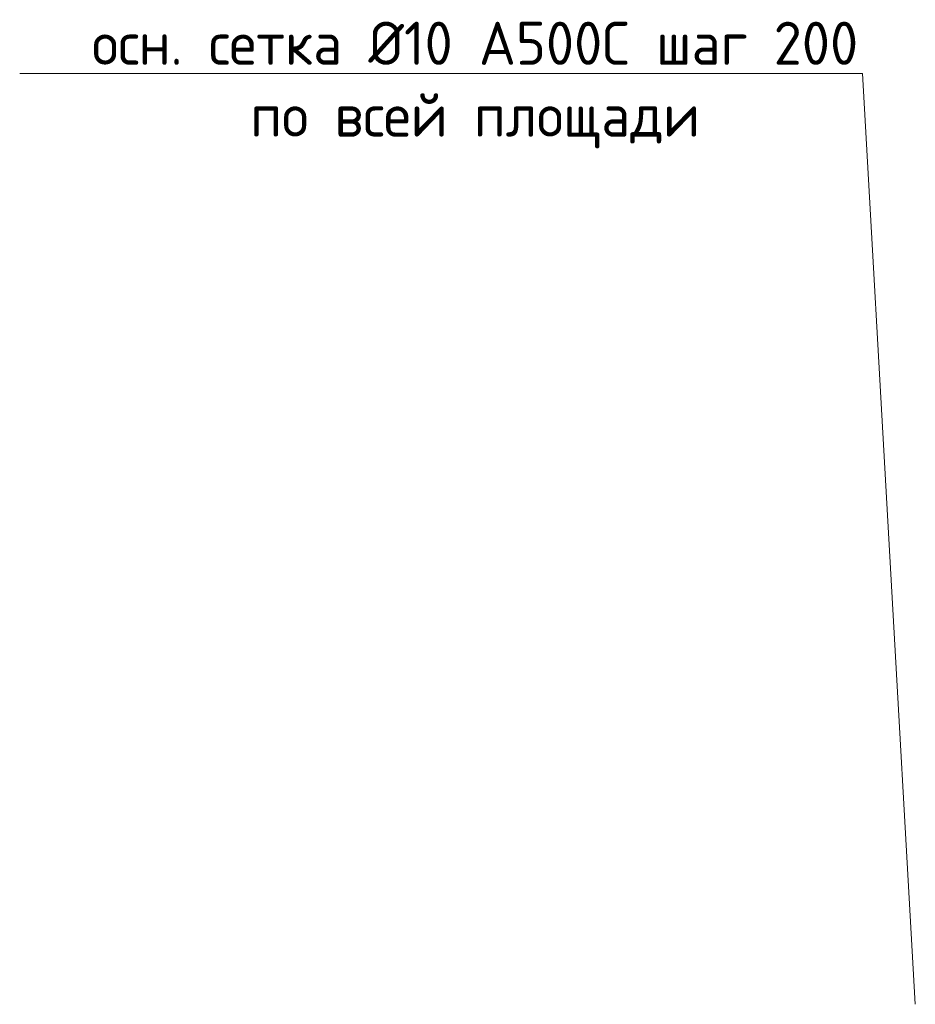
# Model space of a CAD drawing. Header units: millimetres. Extents: x -42044588 to 856694, y -806701 to 941911.
# Tile 1 of 256: x -42044588 to -41359244, y 188231 to 941911. Entities that reach past the tile are written whole.
import ezdxf
from ezdxf import colors
from ezdxf.entities.mleader import LeaderData, LeaderLine
from ezdxf.math import Vec2, Vec3

# ---------------------------------------------------------------- set-up
doc = ezdxf.new("R2010")
doc.units = ezdxf.units.MM
doc.layers.add('подоснова', color=151, linetype='Continuous', lineweight=5)
doc.styles.add('GOST-2.304_Type-B', font='GOST_Common.ttf')

# ---------------------------------------------------------------- blocks, each defined once
blk = doc.blocks.new('_None')

msp = doc.modelspace()

# ---------------------------------------------------------------- leaders
at = {"layer": 'подоснова', "color": 2, "ltscale": 0.3}
ml = msp.add_multileader_mtext('Standard', dxfattribs=at)
ml.set_content('осн. сетка %%C10 А500С шаг 200\\Pпо всей площади', color=2, style='GOST-2.304_Type-B')
ml.set_leader_properties(color=256, linetype='ByLayer', lineweight=15)
ml.set_arrow_properties(name='NONE')
ml.build(insert=Vec2(0, 0))
ml.multileader.update_dxf_attribs({"text_left_attachment_type": 6, "text_right_attachment_type": 6, "dogleg_length": 0.1, "arrow_head_size": 2376})
ctx = ml.context
ctx.base_point, ctx.char_height, ctx.arrow_head_size, ctx.landing_gap_size, ctx.plane_origin = Vec3(-41992663.681, 900780.219, 47520), 33000, 2376, 2640, Vec3(-41588619.386, 868675.302, 47520)
ctx.left_attachment, ctx.right_attachment, ctx.text_align_type = 6, 6, 1
notes = []
notes.append((ctx, [(1, (1, 1, 0), (-41399570.481, 900780.219, 47520), (-1, 0), 13.2, [(0, [(-41359244.488, 188230.623, 47520)], 0, [])])]))
ctx.mtext.insert, ctx.mtext.alignment, ctx.mtext.flow_direction = Vec3(-41696123.681, 940380.219, 47520), 2, 5
for ctx, leaders in notes:
    for number, flags, end, landing, length, lines in leaders:
        leader = LeaderData()
        leader.index, (leader.has_last_leader_line, leader.has_dogleg_vector, leader.attachment_direction) = number, flags
        leader.last_leader_point, leader.dogleg_vector, leader.dogleg_length = Vec3(end), Vec3(landing), length
        for number, points, colour, breaks in lines:
            line = LeaderLine()
            line.index, line.vertices, line.color, line.breaks = number, Vec3.list(points), colors.encode_raw_color(colour), breaks
            leader.lines.append(line)
        ctx.leaders.append(leader)

doc.saveas('drawing.dxf')
